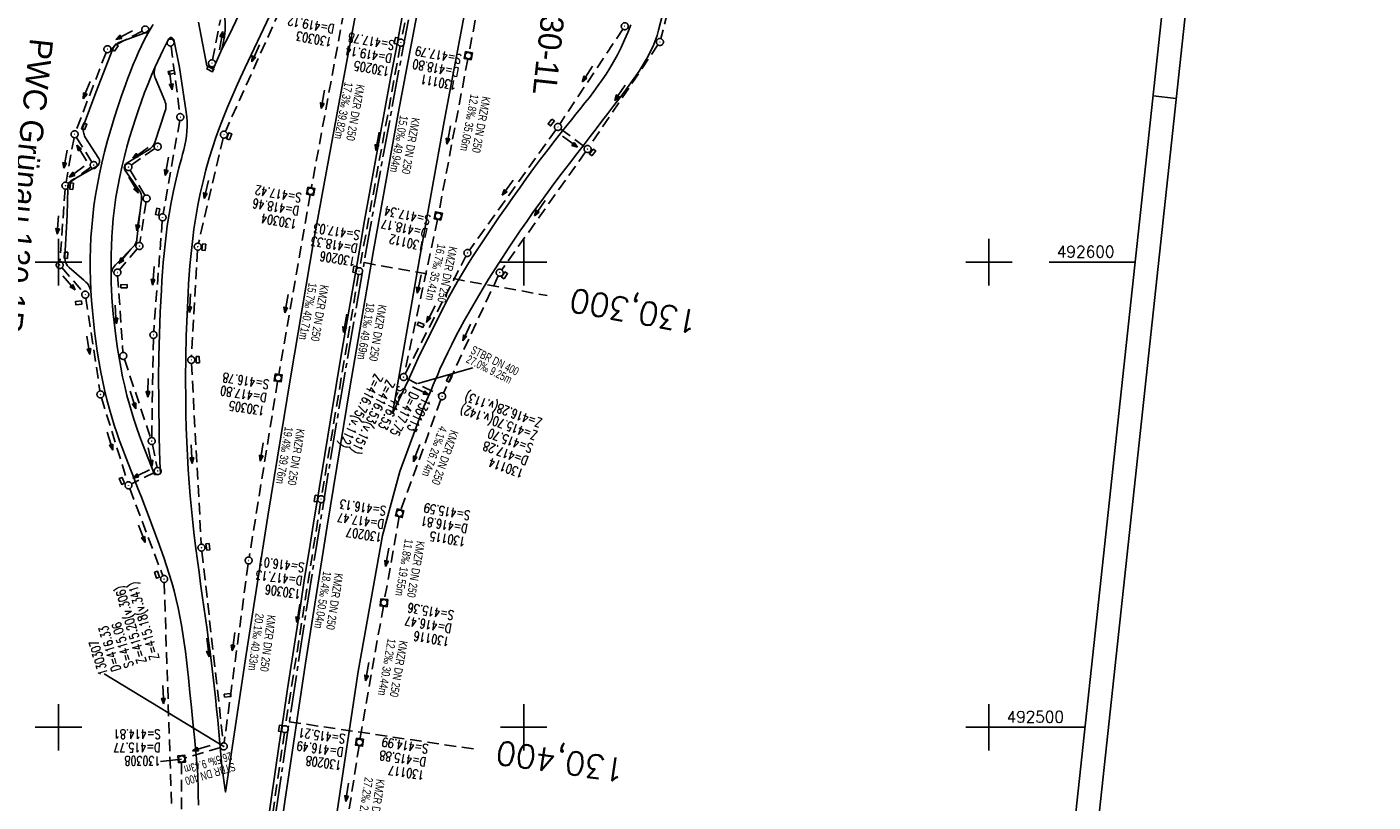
# Model space of a CAD drawing. Extents: x 508746 to 509183, y 491716 to 493060.
# Tile 8 of 10: x 508893 to 509183, y 492484 to 492651. Entities that reach past the tile are written whole.
import ezdxf
from ezdxf.enums import TextEntityAlignment as Align

# ---------------------------------------------------------------- set-up
doc = ezdxf.new("R2010")
doc.units = 0
doc.header["$LTSCALE"] = 10
doc.header["$MEASUREMENT"] = 0
for name, pattern in [('ACHSE', [5.5, 4, -0.5, 0.5, -0.5]), ('LT00', [0]), ('LT17', [0.15, 0.1, -0.05]), ('STRICHLINIE2', [0.375, 0.25, -0.125])]:
    doc.linetypes.add(name, pattern=pattern)
doc.layers.get('0').update_dxf_attribs({"linetype": 'LT00'})
for name, color, linetype in [('-BESCH', 7, 'STRICHLINIE2'), ('-BKAN004', 140, 'LT00'), ('-BSCH003', 5, 'LT00'), ('-BSCH004', 5, 'LT00'), ('-Halt-Pfeil', 4, 'LT00'), ('A-TEXT-KILOMETER', 30, 'LT17'), ('AS-BESCHRIFT', 152, 'Continuous'), ('AX-020', 250, 'ACHSE'), ('RAHMEN', 250, 'Continuous'), ('V_AFBR_BAB', 250, 'LT00'), ('V_BFBR_BAB', 1, 'LT00'), ('V_KA_MULD', 182, 'LT00'), ('V_KA_PRUF', 182, 'LT00'), ('V_LAGEPLAN', 1, 'LT00'), ('V_RASTER', 250, 'LT00'), ('V_SINKK', 182, 'LT00')]:
    doc.layers.add(name, color=color, linetype=linetype)
doc.styles.add('Haltungsbeschriftung', font='ARIAL.TTF', dxfattribs={"width": 0.75})
doc.styles.add('Kilometrierung', font='romans.shx')
doc.styles.add('schachtbeschriftung', font='romans.shx', dxfattribs={"width": 0.75, "height": 0.2})
doc.styles.get("Standard").update_dxf_attribs({"font": 'romans.shx', "width": 0.8})
doc.styles.add('UNIR-O', font='unir_o.shx', dxfattribs={"height": 2.5})

# ---------------------------------------------------------------- blocks, each defined once
blk = doc.blocks.new('SYMB0003')
at = {"color": 0, "linetype": 'ByBlock'}
for p, q in [((-0.015712, 0), (0.010166, 0.012015)), ((0, -0.021257), (-0.015712, 0)), ((0.010166, 0.012015), (0, -0.021257))]:
    blk.add_line(p, q, dxfattribs=at)
for points in [[(-0.031395, 0.499013), (-0.093691, 0.491144), (-0.154509, 0.475528), (-0.21289, 0.452414), (-0.267913, 0.422164), (-0.318712, 0.385257), (-0.364484, 0.342274), (-0.404509, 0.293893), (-0.438154, 0.240877), (-0.464888, 0.184062), (-0.484292, 0.124345), (-0.496058, 0.062667), (-0.5, 0)], [(-0.5, 0), (-0.496058, -0.062667), (-0.484292, -0.124345), (-0.464888, -0.184062), (-0.438154, -0.240877), (-0.404509, -0.293893), (-0.364485, -0.342274), (-0.318712, -0.385257), (-0.267914, -0.422164), (-0.21289, -0.452414), (-0.154509, -0.475529), (-0.093691, -0.491144), (-0.031395, -0.499014), (0.031395, -0.499014)], [(0.5, 0), (0.496057, 0.062667), (0.484292, 0.124345), (0.464888, 0.184062), (0.438153, 0.240877), (0.404509, 0.293893), (0.364484, 0.342274), (0.318712, 0.385257), (0.267913, 0.422164), (0.21289, 0.452414), (0.154509, 0.475528), (0.093691, 0.491144), (0.031395, 0.499013), (-0.031395, 0.499013)], [(0.031395, -0.499014), (0.093691, -0.491144), (0.154509, -0.475529), (0.21289, -0.452414), (0.267914, -0.422164), (0.318712, -0.385257), (0.364485, -0.342274), (0.404509, -0.293893), (0.438154, -0.240877), (0.464889, -0.184062), (0.484292, -0.124345), (0.496058, -0.062667), (0.5, 0)]]:
    blk.add_lwpolyline(points, dxfattribs=at)
blk = doc.blocks.new('SYMB1210')
at = {"color": 0, "linetype": 'ByBlock'}
blk.add_line((0.018815, -0.179014), (0.055623, -0.17119), dxfattribs=at)
for points in [[(-0.2, -0.2), (-0.2, 0.2), (0.2, 0.2), (0.2, -0.2), (-0.2, -0.2)], [(0.018815, 0.179014), (-0.018815, 0.179014), (-0.055623, 0.17119), (-0.09, 0.155885), (-0.120444, 0.133766), (-0.145623, 0.105801), (-0.164438, 0.073213), (-0.176067, 0.037424), (-0.18, 0)], [(-0.18, 0), (-0.176067, -0.037424), (-0.164438, -0.073213), (-0.145623, -0.105801), (-0.120444, -0.133766), (-0.09, -0.155885), (-0.055623, -0.17119), (-0.018815, -0.179014), (0.018815, -0.179014)], [(0.18, 0), (0.176067, 0.037424), (0.164438, 0.073213), (0.145623, 0.105801), (0.120444, 0.133766), (0.09, 0.155885), (0.055623, 0.17119), (0.018815, 0.179014)], [(0.055623, -0.17119), (0.09, -0.155885), (0.120444, -0.133766), (0.145623, -0.105801), (0.164438, -0.073213), (0.176067, -0.037424), (0.18, 0)]]:
    blk.add_lwpolyline(points, dxfattribs=at)
blk = doc.blocks.new('SYMB0652')
at = {"color": 0, "linetype": 'ByBlock'}
blk.add_lwpolyline([(-0.15, -0.075), (0.15, -0.075), (0.15, 0.075), (-0.15, 0.075), (-0.15, -0.075)], dxfattribs=at)
blk = doc.blocks.new('SYMB0070')
at = {"color": 0, "linetype": 'ByBlock'}
for p, q in [((-0.5, 0), (0.2, 0)), ((0.5, 0), (0.2, 0.1)), ((0.2, 0.1), (0.2, 0)), ((0.468, 0), (0.21, 0.086)), ((0.21, 0.086), (0.21, -0.086)), ((0.21, -0.086), (0.468, 0)), ((0.22, -0.072), (0.437, 0)), ((0.23, -0.058), (0.405, 0)), ((0.24, -0.045), (0.374, 0)), ((0.342, 0), (0.25, 0.031)), ((0.25, 0.031), (0.25, -0.031)), ((0.25, -0.031), (0.342, 0)), ((0.26, -0.017), (0.31, 0)), ((0.27, -0.003), (0.279, 0))]:
    blk.add_line(p, q, dxfattribs=at)
for points in [[(0.2, 0), (0.2, -0.1), (0.5, 0)], [(0.437, 0), (0.22, 0.072), (0.22, -0.072)], [(0.405, 0), (0.23, 0.058), (0.23, -0.058)], [(0.374, 0), (0.24, 0.045), (0.24, -0.045)], [(0.31, 0), (0.26, 0.017), (0.26, -0.017)], [(0.279, 0), (0.27, 0.003), (0.27, -0.003)]]:
    blk.add_lwpolyline(points, dxfattribs=at)

msp = doc.modelspace()

# ---------------------------------------------------------------- linework, layer by layer
at = {"layer": '-BESCH'}
for p, q in [((508983.01, 492695.63), (508973.74, 492647.91)), ((508997.42, 492692.49), (508988.25, 492645.11)), ((509035.59, 492671.74), (509029.47, 492648.04)), ((508950.65, 492660.85), (508935.88, 492628.09)), ((508933.14, 492643.48), (508934.81, 492652.11)), ((508961.31, 492653.64), (508954.35, 492615.96)), ((508917.99, 492649.66), (508911.18, 492646.11)), ((509021.32, 492650.09), (509007.77, 492629.68)), ((508924.19, 492646.45), (508926.09, 492631.91)), ((508973.46, 492646.44), (508964.75, 492598.78)), ((509028.86, 492646.7), (509014.16, 492624.94)), ((508910.25, 492645.07), (508903.74, 492628.19)), ((508987.97, 492643.63), (508981.76, 492610.65)), ((508926.06, 492630.43), (508922.51, 492610.37)), ((509007.96, 492628.61), (509013.14, 492624.76)), ((508903.34, 492626.75), (508901.63, 492617.16)), ((508907.17, 492621.5), (508903.86, 492626.85)), ((508935.4, 492626.68), (508930.11, 492604.04)), ((509006.92, 492628.45), (508988.35, 492602.58)), ((508920.71, 492624.41), (508915.66, 492620.87)), ((509013.31, 492623.7), (508995.28, 492598.34)), ((508906.96, 492620.42), (508902.1, 492616.87)), ((508915.42, 492619.79), (508918.57, 492614.33)), ((508901.44, 492615.68), (508900.32, 492600.12)), ((508954.08, 492614.48), (508947.36, 492575.85)), ((508918.83, 492612.94), (508917.51, 492604.2)), ((508922.32, 492608.88), (508920.47, 492585.1)), ((508981.47, 492609.18), (508974.34, 492576.03)), ((508916.91, 492602.88), (508913.15, 492598.35)), ((508929.9, 492602.56), (508928.6, 492579.73)), ((508974.53, 492575.96), (508987.57, 492601.31)), ((508900.75, 492598.81), (508905.28, 492593.57)), ((508912.72, 492597.02), (508913.87, 492580.59)), ((508964.49, 492597.31), (508956.57, 492549.77)), ((508994.53, 492597.05), (508982.78, 492571.84)), ((508905.89, 492592.26), (508908.92, 492572.3)), ((508920.4, 492583.6), (508920.05, 492562.28)), ((508914.16, 492579.13), (508919.8, 492562.24)), ((508928.59, 492578.23), (508930.7, 492539.36)), ((508947.11, 492574.37), (508941, 492536.6)), ((508974.86, 492574.96), (508981.79, 492571.49)), ((508909.25, 492570.84), (508914.83, 492552.74)), ((508982.2, 492570.45), (508973.59, 492546.73)), ((508920.19, 492560.8), (508921.19, 492555.83)), ((508920.67, 492554.77), (508915.72, 492552.35)), ((508915.32, 492551.32), (508922.44, 492532.57)), ((508956.33, 492548.29), (508948.78, 492500.34)), ((508973.21, 492545.29), (508970.09, 492527.51)), ((508930.83, 492537.87), (508935.44, 492496.64)), ((508940.78, 492535.12), (508935.62, 492496.64)), ((508922.73, 492531.12), (508924.32, 492482.98)), ((508969.83, 492526.03), (508964.85, 492497.53)), ((508948.55, 492498.86), (508941.71, 492450.77)), ((508934.8, 492495.68), (508927.2, 492493.4)), ((508964.61, 492496.05), (508961.48, 492475.71)), ((508926.48, 492492.43), (508926.24, 492447.43))]:
    msp.add_line(p, q, dxfattribs=at)
at = {"layer": '-BKAN004'}
msp.add_line((508989.09, 492577.28), (508977.26, 492573.89), dxfattribs=at)
at = {"layer": '-BSCH003'}
for p, q in [((508935.52, 492495.89), (508909.85, 492511.5)), ((508926.48, 492493.18), (508921.9, 492492.65))]:
    msp.add_line(p, q, dxfattribs=at)
at = {"layer": 'A-TEXT-KILOMETER', "ltscale": 2.5}
for p, q in [((508965.68, 492599.89), (508979.53, 492597.4)), ((508984.81, 492596.45), (509005.06, 492592.81)), ((508949.61, 492501.19), (508989.19, 492495.35))]:
    msp.add_line(p, q, dxfattribs=at)
at = {"layer": 'AX-020', "ltscale": 0.2, "flags": 128}
msp.add_lwpolyline([(509061.91, 493015.78), (509059.21, 493006.42), (509054.33, 492989.21), (509049.54, 492971.98), (509044.81, 492954.72), (509040.17, 492937.45), (509035.6, 492920.15), (509031.11, 492902.84), (509026.7, 492885.5), (509022.37, 492868.15), (509018.11, 492850.77), (509013.93, 492833.38), (509009.83, 492815.97), (509005.81, 492798.54), (509001.86, 492781.09), (508997.99, 492763.62), (508994.2, 492746.14), (508990.49, 492728.64), (508986.86, 492711.12), (508983.31, 492693.59), (508979.83, 492676.05), (508976.43, 492658.48), (508973.11, 492640.9), (508969.87, 492623.31), (508966.71, 492605.7), (508963.63, 492588.08), (508960.62, 492570.45), (508957.7, 492552.8), (508954.85, 492535.14), (508952.09, 492517.47), (508949.4, 492499.78), (508946.79, 492482.08), (508944.26, 492464.38), (508941.81, 492446.66), (508939.44, 492428.93), (508937.15, 492411.18), (508934.93, 492393.43), (508932.8, 492375.67), (508930.75, 492357.9), (508928.77, 492340.12), (508926.88, 492322.34), (508925.06, 492304.54), (508923.33, 492286.73), (508921.67, 492268.92), (508920.1, 492251.1), (508918.6, 492233.28), (508917.18, 492215.45), (508915.85, 492197.61), (508914.59, 492179.76), (508913.41, 492161.91), (508912.31, 492144.06), (508911.3, 492126.2), (508910.36, 492108.33), (508909.5, 492090.47), (508908.72, 492072.6), (508908.63, 492070.34), (508907.99, 492053.62), (508907.43, 492036.89), (508906.95, 492020.17), (508906.55, 492003.44), (508906.23, 491986.71), (508905.98, 491969.98), (508905.82, 491953.25), (508905.74, 491936.51), (508905.74, 491919.78), (508905.76, 491916.18)], dxfattribs=at)
at = {"layer": 'RAHMEN'}
msp.add_line((509140.25, 492635.2), (509135.28, 492635.73), dxfattribs=at)
for points in [[(508887.28, 493059.74), (508745.87, 491747.34), (509041.16, 491715.52), (509182.57, 493027.92), (508887.28, 493059.74)], [(508889.57, 493034.35), (508770.66, 491930.74), (509056.01, 491899.99), (509174.92, 493003.6), (508889.57, 493034.35)]]:
    msp.add_lwpolyline(points, dxfattribs=at)
at = {"layer": 'V_AFBR_BAB'}
for points in [[(508946.1, 492668.54), (508936.72, 492648.81), (508935.08, 492645.75), (508933.27, 492641.49), (508931.91, 492642.17), (508930.12, 492651.55)], [(508933.99, 492503.97), (508933.74, 492506.43), (508933.47, 492508.89), (508933.19, 492511.34), (508932.9, 492513.77), (508932.59, 492516.19), (508932.26, 492518.62), (508931.93, 492521.04), (508931.59, 492523.46), (508931.25, 492525.88), (508930.91, 492528.3), (508930.56, 492530.83), (508930.21, 492533.35), (508929.87, 492535.87), (508929.54, 492538.4), (508929.2, 492541.23), (508928.88, 492544.06), (508928.58, 492546.89), (508928.32, 492549.73), (508928.08, 492552.57), (508927.88, 492555.41), (508927.7, 492558.4), (508927.57, 492561.39), (508927.46, 492564.38), (508927.39, 492567.37), (508927.35, 492570.36), (508927.33, 492574.96), (508927.37, 492579.55), (508927.47, 492584.15), (508927.63, 492588.74), (508927.86, 492593.33), (508927.98, 492595.3), (508928.12, 492597.26), (508928.27, 492599.23), (508928.45, 492601.19), (508928.65, 492603.15), (508928.87, 492605.11), (508929.13, 492607.06), (508929.52, 492609.64), (508929.98, 492612.21), (508930.49, 492614.77), (508931.07, 492617.31), (508931.71, 492619.84), (508932.42, 492622.34), (508933.11, 492624.57), (508933.85, 492626.77), (508934.64, 492628.96), (508935.47, 492631.14), (508936.33, 492633.3), (508937.24, 492635.44), (508938.17, 492637.58), (508939.13, 492639.7), (508940.11, 492641.81), (508950.56, 492663.99)], [(508978.54, 492568.97), (508980.09, 492572.48), (508980.56, 492573.61), (508981.03, 492574.73), (508981.51, 492575.86), (508982, 492576.98), (508982.82, 492578.77), (508983.67, 492580.55), (508984.54, 492582.32), (508985.44, 492584.07), (508986.37, 492585.81), (508987.31, 492587.54), (508988.27, 492589.26), (508990.33, 492592.82), (508992.45, 492596.33), (508994.63, 492599.8), (508996.87, 492603.24), (508999.16, 492606.64), (509000.64, 492608.76), (509002.14, 492610.87), (509003.65, 492612.96), (509005.18, 492615.04), (509006.72, 492617.12), (509008.27, 492619.18), (509009.83, 492621.23), (509011.4, 492623.27), (509012.97, 492625.31), (509014.26, 492626.97), (509015.55, 492628.63), (509016.83, 492630.29), (509018.12, 492631.96), (509019.4, 492633.64), (509020.68, 492635.33), (509021.95, 492637.04), (509022.69, 492638.04), (509023.41, 492639.04), (509024.12, 492640.06), (509024.82, 492641.08), (509025.49, 492642.12), (509026.13, 492643.17), (509026.73, 492644.24), (509027.29, 492645.33), (509027.81, 492646.43), (509028.27, 492647.56), (509028.67, 492648.71), (509029, 492649.88), (509032.39, 492663.09)], [(508920.33, 492651.09), (508919.97, 492650.49), (508919.22, 492649.18), (508918.51, 492647.85), (508917.84, 492646.5), (508917.2, 492645.13), (508916.6, 492643.75), (508916.02, 492642.36), (508915.46, 492640.95), (508914.92, 492639.54), (508914.4, 492638.12), (508913.55, 492635.74), (508912.74, 492633.35), (508911.96, 492630.95), (508911.23, 492628.54), (508910.54, 492626.12), (508909.89, 492623.69), (508909.3, 492621.24), (508908.81, 492618.97), (508908.36, 492616.68), (508907.97, 492614.39), (508907.63, 492612.08), (508907.36, 492609.77), (508907.14, 492607.52), (508906.99, 492605.26), (508906.88, 492602.99), (508906.83, 492600.73), (508906.83, 492598.46), (508906.88, 492596.2), (508906.98, 492593.93), (508907.11, 492591.74), (508907.29, 492589.55), (508907.5, 492587.36), (508907.75, 492585.17), (508908.04, 492582.99), (508908.34, 492580.88), (508908.68, 492578.78), (508909.05, 492576.68), (508909.46, 492574.6), (508909.91, 492572.52), (508910.41, 492570.45), (508910.96, 492568.4), (508911.46, 492566.68), (508911.99, 492564.98), (508912.56, 492563.28), (508913.15, 492561.6), (508913.76, 492559.92), (508914.39, 492558.24), (508915.03, 492556.57), (508915.67, 492554.91), (508916.33, 492553.24), (508917.07, 492551.34), (508917.82, 492549.45), (508918.56, 492547.55), (508919.3, 492545.65), (508920.02, 492543.74), (508920.74, 492541.83), (508921.39, 492540.07), (508922.03, 492538.3), (508922.65, 492536.52), (508923.25, 492534.73), (508923.82, 492532.94), (508924.35, 492531.14), (508924.85, 492529.33), (508925.31, 492527.5), (508925.73, 492525.66), (508926.1, 492523.8), (508926.44, 492521.94), (508926.75, 492520.06), (508927.02, 492518.19), (508927.28, 492516.3), (508927.51, 492514.42), (508927.73, 492512.53), (508927.94, 492510.64), (508928.27, 492507.45), (508928.6, 492504.27), (508928.91, 492501.08), (508929.21, 492497.9), (508929.51, 492494.71), (508929.8, 492491.52)], [(508977.62, 492580.03), (508982.82, 492590.39), (508983.76, 492592.23), (508984.75, 492594.04), (508985.77, 492595.84), (508986.82, 492597.62), (508987.9, 492599.38), (508989, 492601.13), (508990.12, 492602.86), (508991.27, 492604.59), (508992.42, 492606.3), (508993.59, 492608.01), (508994.76, 492609.71), (508996.22, 492611.81), (508997.68, 492613.89), (508999.15, 492615.97), (509000.63, 492618.03), (509002.13, 492620.09), (509003.64, 492622.13), (509005.18, 492624.17), (509006.73, 492626.18), (509008.31, 492628.19), (509009.28, 492629.39), (509010.26, 492630.59), (509011.23, 492631.8), (509012.2, 492633), (509013.16, 492634.21), (509014.12, 492635.42), (509015.05, 492636.65), (509015.96, 492637.89), (509016.85, 492639.15), (509017.7, 492640.42), (509018.52, 492641.72), (509019.31, 492643.04), (509020.15, 492644.58), (509020.94, 492646.15), (509021.67, 492647.76), (509022.36, 492649.38), (509023, 492651.03)], [(508920.65, 492554.33), (508919.99, 492555.98), (508919.34, 492557.64), (508918.7, 492559.3), (508918.07, 492560.96), (508917.45, 492562.63), (508916.86, 492564.3), (508916.3, 492565.99), (508915.76, 492567.68), (508915.26, 492569.38), (508914.73, 492571.36), (508914.24, 492573.36), (508913.8, 492575.37), (508913.4, 492577.39), (508913.04, 492579.42), (508912.71, 492581.46), (508912.4, 492583.5), (508912.16, 492585.28), (508911.94, 492587.06), (508911.75, 492588.84), (508911.59, 492590.62), (508911.46, 492592.4), (508911.38, 492594.19), (508911.35, 492595.31), (508911.33, 492596.43), (508911.32, 492597.56), (508911.32, 492599.53), (508911.35, 492601.51), (508911.4, 492603.48), (508911.49, 492605.46), (508911.62, 492607.43), (508911.79, 492609.39), (508912.05, 492611.67), (508912.36, 492613.93), (508912.74, 492616.19), (508913.18, 492618.44), (508913.67, 492620.67), (508914.17, 492622.72), (508914.71, 492624.76), (508915.29, 492626.79), (508915.9, 492628.81), (508916.54, 492630.82), (508917.17, 492632.71), (508917.83, 492634.6), (508918.52, 492636.47), (508919.25, 492638.32), (508920, 492640.16), (508920.8, 492641.99), (508921.36, 492643.2), (508921.93, 492644.41), (508922.52, 492645.61), (508923.11, 492646.81), (508923.71, 492648.01)], [(508924.77, 492647.86), (508926.01, 492641.84), (508927.47, 492632.24), (508927.59, 492631.23), (508927.65, 492630.21), (508927.65, 492629.19), (508927.6, 492628.17), (508927.49, 492627.15), (508927.35, 492626.14), (508927.16, 492625.15), (508926.94, 492624.16), (508926.69, 492623.19), (508926.43, 492622.21), (508926.17, 492621.24), (508925.9, 492620.27), (508925.27, 492617.8), (508924.71, 492615.31), (508924.2, 492612.81), (508923.76, 492610.3), (508923.38, 492607.78), (508923.13, 492605.81), (508922.9, 492603.84), (508922.71, 492601.87), (508922.53, 492599.89), (508922.38, 492597.92), (508922.25, 492595.94), (508922.13, 492593.96), (508921.89, 492589.23), (508921.71, 492584.5), (508921.59, 492579.77), (508921.53, 492575.04), (508921.54, 492570.31), (508921.57, 492567.67), (508921.62, 492565.03), (508921.68, 492562.39), (508921.75, 492559.75), (508921.82, 492557.11), (508921.9, 492554.47)], [(508923.71, 492648.01), (508923.88, 492648.15), (508924.05, 492648.25), (508924.21, 492648.29), (508924.36, 492648.26), (508924.5, 492648.16), (508924.64, 492648.02), (508924.77, 492647.86)], [(508921.9, 492554.47), (508921.29, 492554.32), (508920.65, 492554.33)], [(508935.13, 492491.65), (508934.91, 492494.12), (508934.69, 492496.58), (508934.46, 492499.04), (508934.23, 492501.51), (508933.99, 492503.97)]]:
    msp.add_lwpolyline(points, dxfattribs=at)
at = {"layer": 'V_BFBR_BAB'}
for points in [[(509045.18, 492893.25), (509045.4, 492906.73), (509045.54, 492912.32), (509040.56, 492893.14), (509033.28, 492864.08), (509026.19, 492834.95), (509019.39, 492805.8), (509012.69, 492776.69), (509006.3, 492747.46), (509006.22, 492747.03), (509006.03, 492746.13), (509000.17, 492718.26), (508994.16, 492688.94), (508988.4, 492659.54), (508982.89, 492630.2), (508977.57, 492600.74), (508971.81, 492567.46), (508975.14, 492574.52), (508977.62, 492580.03)], [(508989.86, 492786.46), (508992.1, 492790), (508990.36, 492781.77), (508983.89, 492752.49), (508977.68, 492723.01), (508971.62, 492693.51), (508965.84, 492663.99), (508960.3, 492634.4), (508954.92, 492604.76), (508949.85, 492575.1), (508944.99, 492545.42), (508940.31, 492515.67), (508935.88, 492486.06), (508935.13, 492491.65)], [(508930.85, 492673.02), (508932.3, 492672.47), (508935.29, 492656.68), (508935.76, 492652.35), (508935.83, 492651.55), (508935.85, 492650.75), (508935.84, 492649.94), (508935.77, 492649.14), (508935.68, 492648.46), (508935.56, 492647.78), (508935.41, 492647.1), (508935.25, 492646.43), (508935.08, 492645.75)]]:
    msp.add_lwpolyline(points, dxfattribs=at)
at = {"layer": 'V_BFBR_BAB', "color": 0}
for points in [[(508944.43, 492454.35), (508948.65, 492484.04), (508953.12, 492513.78), (508957.74, 492543.27), (508962.61, 492572.99), (508967.72, 492602.51), (508973.04, 492631.95), (508978.63, 492661.45), (508984.38, 492690.87), (508990.35, 492720.21), (508996.54, 492749.59), (509002.97, 492778.87), (509009.65, 492808.16), (509016.5, 492837.33), (509023.59, 492866.41)], [(508974.25, 492654.71), (508972.86, 492647.3), (508971.47, 492639.88), (508970.09, 492632.46), (508969.01, 492626.58), (508967.93, 492620.7), (508966.87, 492614.81), (508965.81, 492608.92), (508964.76, 492603.03), (508963.46, 492595.64), (508962.18, 492588.25), (508960.92, 492580.85), (508959.67, 492573.45), (508958.44, 492566.06), (508957.22, 492558.67), (508956.01, 492551.28), (508954.81, 492543.88), (508953.86, 492537.95), (508952.92, 492532.03), (508951.99, 492526.09), (508951.06, 492520.16), (508950.15, 492514.23), (508949.25, 492508.28), (508948.35, 492502.33), (508947.47, 492496.37), (508946.59, 492490.42), (508945.72, 492484.46), (508944.86, 492478.54)], [(508978.54, 492568.97), (508973.38, 492554.97), (508969.65, 492541.25), (508964.45, 492512.02), (508959.99, 492482.38), (508955.81, 492452.73), (508951.74, 492423.15), (508949.89, 492408.28)], [(508929.8, 492491.52), (508929.84, 492491.13), (508929.87, 492490.74), (508929.93, 492489.74), (508929.98, 492488.73), (508930.01, 492487.73), (508930.03, 492486.73), (508930.05, 492485.73), (508930.09, 492483.29)]]:
    msp.add_lwpolyline(points, dxfattribs=at)
at = {"layer": 'V_LAGEPLAN'}
for points in [[(508919.97, 492650.49), (508919.77, 492650.25), (508919.57, 492650.01), (508919.34, 492649.79), (508919.07, 492649.56), (508918.77, 492649.37), (508918.45, 492649.23), (508913.31, 492647.35), (508912.95, 492647.18), (508912.63, 492646.97), (508912.32, 492646.71), (508912.07, 492646.45), (508911.85, 492646.16), (508911.69, 492645.85), (508908.02, 492636.48), (508905.32, 492629.18), (508905.26, 492628.88), (508905.26, 492628.58), (508905.3, 492628.27), (508905.37, 492627.96), (508905.45, 492627.65), (508905.51, 492627.4), (508905.58, 492627.15), (508905.69, 492626.93), (508908.7, 492622.24), (508908.8, 492621.98), (508908.83, 492621.7), (508908.8, 492621.41), (508908.71, 492621.12), (508908.57, 492620.87), (508908.37, 492620.69), (508904.06, 492618.25), (508903.71, 492618.07), (508903.35, 492617.88), (508902.99, 492617.68), (508902.66, 492617.45), (508902.38, 492617.19), (508902.17, 492616.88), (508902.08, 492616.64), (508902.02, 492616.39), (508901.99, 492616.12), (508901.98, 492615.86), (508901.89, 492610.07), (508901.39, 492601.18), (508901.39, 492600.79), (508901.43, 492600.39), (508901.52, 492600.01), (508901.71, 492599.58), (508901.97, 492599.19), (508902.29, 492598.86), (508905.43, 492596.09), (508905.67, 492595.88), (508905.91, 492595.67), (508906.14, 492595.45), (508906.35, 492595.21), (508906.54, 492594.92), (508906.7, 492594.6), (508906.85, 492594.27), (508906.98, 492593.93)], [(508920.8, 492641.99), (508920.7, 492641.61), (508920.62, 492641.22), (508920.57, 492640.84), (508920.57, 492640.46), (508920.62, 492640.12), (508920.71, 492639.78), (508920.83, 492639.45), (508920.97, 492639.12), (508922.86, 492634.68), (508922.97, 492634.36), (508923.05, 492634.02), (508923.09, 492633.68), (508923.09, 492633.28), (508923.05, 492632.89), (508922.95, 492632.51), (508920.68, 492625.69), (508920.56, 492625.4), (508920.4, 492625.13), (508920.22, 492624.88), (508920.01, 492624.63), (508919.77, 492624.4), (508919.5, 492624.21), (508914.57, 492621.22), (508914.38, 492621.05), (508914.24, 492620.83), (508914.16, 492620.57), (508914.14, 492620.27), (508914.19, 492619.98), (508914.32, 492619.72), (508917.06, 492615.84), (508917.27, 492615.55), (508917.47, 492615.26), (508917.64, 492614.95), (508917.77, 492614.62), (508917.85, 492614.29), (508917.87, 492613.95), (508917.86, 492613.6), (508917.83, 492613.25), (508917.79, 492612.91), (508917.33, 492609.24), (508916.87, 492604.95), (508916.81, 492604.62), (508916.7, 492604.3), (508916.56, 492604), (508916.31, 492603.59), (508916.01, 492603.22), (508912.56, 492599.7), (508912.28, 492599.41), (508912.02, 492599.1), (508911.79, 492598.77), (508911.65, 492598.48), (508911.52, 492598.18), (508911.42, 492597.87), (508911.32, 492597.56)]]:
    msp.add_lwpolyline(points, dxfattribs=at)
at = {"layer": 'V_RASTER'}
for p, q in [((508900, 492595), (508900, 492605)), ((509000, 492605), (509000, 492595)), ((509100, 492595), (509100, 492605)), ((508905, 492600), (508895, 492600)), ((509005, 492600), (508995, 492600)), ((509105, 492600), (509095, 492600)), ((509131.43, 492600), (509112.93, 492600)), ((508900, 492495), (508900, 492505)), ((509000, 492505), (509000, 492495)), ((509100, 492495), (509100, 492505)), ((508895, 492500), (508905, 492500)), ((508995, 492500), (509005, 492500)), ((509095, 492500), (509120.66, 492500))]:
    msp.add_line(p, q, dxfattribs=at)

# ---------------------------------------------------------------- block references
at = {"layer": '-Halt-Pfeil', "yscale": 4.000000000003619, "zscale": 4}
for p, xscale, rotation in [((508914.12, 492648.77), 4.00000000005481, 207.5355261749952), ((508934.96, 492647.61), 4.000000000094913, 79.08870617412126), ((508942.36, 492644.88), 4.000000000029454, 245.7250061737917), ((508924.15, 492639.05), 4.000000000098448, 277.4556861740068), ((509013.71, 492640.44), 4.000000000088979, 236.4219261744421), ((508906.06, 492636.99), 3.999999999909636, 248.8988561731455), ((509020.68, 492636.38), 4.000000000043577, 235.9652261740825), ((508956.85, 492634.98), 3.999999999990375, 259.5307361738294), ((508983.88, 492627.33), 3.99999999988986, 259.3483461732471), ((508968.58, 492625.97), 3.999999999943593, 260.540326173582), ((509009.96, 492625.88), 3.999999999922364, 323.392746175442), ((508901.5, 492622.13), 4.000000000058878, 259.9094561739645), ((508904.98, 492623.46), 3.999999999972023, 121.850316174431), ((508917.61, 492623.46), 4.000000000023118, 214.9947861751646), ((508903.94, 492619.45), 4.000000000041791, 216.1762261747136), ((508923.3, 492620.57), 4.000000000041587, 259.9655261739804), ((508916.13, 492616.56), 4.000000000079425, 299.9998161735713), ((508931.78, 492615.59), 4.000000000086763, 256.845886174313), ((508996.57, 492615.98), 4.000000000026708, 233.8503161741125), ((509003.48, 492611.6), 4.000000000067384, 234.5817161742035), ((508899.88, 492607.97), 4.000000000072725, 265.8545361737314), ((508917.18, 492608.72), 4.000000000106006, 261.3631961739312), ((508914.26, 492601.25), 3.999999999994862, 230.278576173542), ((508902.26, 492595.53), 3.999999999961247, 310.8586561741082), ((508920.4, 492597.07), 3.999999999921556, 265.5675861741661), ((508977.54, 492595.31), 3.999999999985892, 257.8770061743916), ((508928.25, 492591.2), 3.99999999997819, 266.7331561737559), ((508949, 492591.05), 3.999999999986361, 260.1232461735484), ((508912.3, 492588.74), 3.999999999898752, 274.0031461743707), ((508961.62, 492586.83), 3.999999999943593, 260.540326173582), ((508980.04, 492588.83), 4.000000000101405, 242.8503161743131), ((508987.74, 492584.87), 3.999999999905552, 245.0172561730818), ((508906.42, 492582.13), 4.000000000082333, 278.6422961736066), ((508919.23, 492572.96), 4.000000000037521, 269.0577261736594), ((508977.88, 492572.33), 4.000000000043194, 333.4276961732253), ((508916.03, 492570.37), 4.000000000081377, 288.4835461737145), ((508911.09, 492561.5), 3.999999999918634, 287.1136561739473), ((508919.71, 492558.12), 3.99999999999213, 281.4315161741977), ((508928.65, 492558.74), 3.999999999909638, 273.1016461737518), ((508943.7, 492559.21), 4.000000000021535, 260.8099561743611), ((508976.96, 492558.93), 3.999999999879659, 250.0541061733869), ((508917.76, 492554.46), 4.000000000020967, 206.0484561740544), ((508917.94, 492541.59), 3.999999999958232, 290.8141761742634), ((508970.67, 492536.57), 4.000000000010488, 260.0497361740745), ((508951.57, 492524.47), 3.999999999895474, 261.0444961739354), ((508932.14, 492517.14), 4.000000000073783, 276.3817761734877), ((508937.63, 492518.43), 4.00000000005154, 262.3674461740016), ((508966.36, 492511.95), 4.000000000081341, 260.0883461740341), ((508922.53, 492507.02), 3.999999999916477, 271.8849661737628), ((508930.72, 492495.5), 4.000000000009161, 196.684316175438), ((508962.06, 492486.03), 4.000000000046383, 261.2615661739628)]:
    msp.add_blockref('SYMB0070', p, dxfattribs=dict(at, xscale=xscale, rotation=rotation))
at = {"layer": 'V_KA_MULD', "yscale": 3.79999999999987, "zscale": 3.8}
for p, xscale, rotation in [((508988.1, 492644.37), 3.799999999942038, 78.90040200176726), ((508954.21, 492615.22), 3.799999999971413, 349.4150174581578), ((508981.62, 492609.92), 3.800000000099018, 78.71370805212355), ((508947.23, 492575.11), 3.800000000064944, 261.2377837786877), ((508973.34, 492546.02), 3.799999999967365, 165.6306518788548), ((508969.96, 492526.77), 3.799999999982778, 173.4088999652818), ((508964.72, 492496.79), 3.800000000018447, 171.4389817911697), ((508926.48, 492493.18), 3.800000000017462, 4.717734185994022)]:
    msp.add_blockref('SYMB1210', p, dxfattribs=dict(at, xscale=xscale, rotation=rotation))
at = {"layer": 'V_KA_PRUF', "xscale": 1.499999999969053, "yscale": 1.499999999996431, "zscale": 1.5, "rotation": 263.8503161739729}
for p in [(508918.65, 492650.01), (509021.73, 492650.71), (508910.52, 492645.77), (508924.09, 492647.2), (508973.6, 492647.18), (509029.28, 492647.32), (508933, 492642.75), (508926.19, 492631.17), (509007.36, 492629.06), (508903.47, 492627.49), (508921.33, 492624.84), (508935.57, 492627.41), (509013.74, 492624.31), (508907.57, 492620.86), (508915.04, 492620.44), (508901.5, 492616.43), (508918.94, 492613.68), (508922.38, 492609.63), (508917.39, 492603.46), (508929.94, 492603.31), (508987.91, 492601.97), (508900.26, 492599.38), (508912.67, 492597.77), (508964.62, 492598.05), (508994.84, 492597.73), (508905.77, 492593), (508920.42, 492584.35), (508913.92, 492579.84), (508928.55, 492578.98), (508974.19, 492575.29), (508909.03, 492571.56), (508982.46, 492571.16), (508920.04, 492561.53), (508921.34, 492555.1), (508915.05, 492552.02), (508956.45, 492549.03), (508930.74, 492538.61), (508940.88, 492535.86), (508922.71, 492531.87), (508948.66, 492499.6), (508935.52, 492495.89)]:
    msp.add_blockref('SYMB0003', p, dxfattribs=at)
at = {"layer": 'V_SINKK', "yscale": 4.499999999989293, "zscale": 4.5}
for p, xscale, rotation in [((508912.17, 492646.12), 4.499999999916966, 53.77009301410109), ((508972.65, 492647.58), 4.499999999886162, 79.24950685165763), ((508924.31, 492640.79), 4.499999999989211, 192.4342205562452), ((508932.66, 492641.52), 4.499999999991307, 153.1108576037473), ((508905.53, 492629.15), 4.500000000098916, 70.42736559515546), ((509005.91, 492630.02), 4.500000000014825, 232.3330723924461), ((508936.69, 492627.05), 4.500000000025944, 70.59114329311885), ((509014.81, 492623.57), 4.500000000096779, 52.05865574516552), ((508902.82, 492616.33), 4.49999999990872, 263.8503161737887), ((508921.31, 492610.84), 4.500000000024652, 77.56584893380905), ((508931.24, 492603.22), 4.49999999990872, 263.8503161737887), ((508901.61, 492601.48), 4.500000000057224, 87.18656422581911), ((508963.73, 492598.44), 4.50000000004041, 80.01800580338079), ((508995.89, 492597.14), 4.499999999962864, 57.39436969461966), ((508914.08, 492594.8), 4.499999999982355, 1.810862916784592), ((508904.34, 492591.25), 4.500000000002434, 185.8702373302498), ((508977.85, 492586.54), 4.499999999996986, 155.9665536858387), ((508929.94, 492579.03), 4.500000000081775, 90.22495357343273), ((508983.97, 492574.95), 4.500000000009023, 64.51737473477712), ((508913.64, 492552.96), 4.500000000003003, 113.0906832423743), ((508955.43, 492549.16), 4.499999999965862, 260.9158474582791), ((508932.13, 492538.79), 4.499999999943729, 279.0338390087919), ((508921.19, 492532.8), 4.500000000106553, 288.4176332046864), ((508936.35, 492506.85), 4.500000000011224, 6.02445596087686), ((508947.74, 492499.76), 4.500000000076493, 81.07161730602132)]:
    msp.add_blockref('SYMB0652', p, dxfattribs=dict(at, xscale=xscale, rotation=rotation))

# ---------------------------------------------------------------- texts
at = {"layer": '-BKAN004', "style": 'Haltungsbeschriftung'}
for s, rotation, width, p in [('17.3‰ 39.82m', 259.5307, 0.75, (508961.54, 492638.79)), ('KMZR DN 250', 259.5307, 0.75, (508964.06, 492638.33)), ('12.8‰ 35.06m', 259.3483, 0.75, (508988.6, 492636.21)), ('KMZR DN 250', 259.3483, 0.75, (508991.12, 492635.73)), ('15.0‰ 49.94m', 259.6431, 0.75, (508973.43, 492631.63)), ('KMZR DN 250', 259.6431, 0.75, (508975.95, 492631.17)), ('16.7‰ 35.41m', 257.877, 0.75, (508981.5, 492604.03)), ('KMZR DN 250', 257.877, 0.75, (508984, 492603.49)), ('15.7‰ 40.71m', 260.1232, 0.75, (508953.81, 492595.66)), ('KMZR DN 250', 260.1232, 0.75, (508956.33, 492595.22)), ('18.1‰ 49.69m', 260.5403, 0.75, (508966.24, 492591.39)), ('KMZR DN 250', 260.5403, 0.75, (508968.77, 492590.97)), ('27.0‰ 9.25m', 333.4277, 0.7, (508987.46, 492578.52)), ('STBR DN 400', 333.4277, 0.7, (508988.41, 492580.51)), ('19.4‰ 39.76m', 260.81, 0.75, (508948.68, 492564.69)), ('KMZR DN 250', 260.81, 0.75, (508951.2, 492564.28)), ('4.1‰ 26.74m', 250.0541, 0.75, (508981.93, 492564.92)), ('KMZR DN 250', 250.0541, 0.75, (508984.34, 492564.05)), ('11.8‰ 19.55m', 260.0497, 0.75, (508974.49, 492540.58)), ('KMZR DN 250', 260.0497, 0.75, (508977.01, 492540.14)), ('18.4‰ 50.04m', 261.0445, 0.75, (508956.91, 492533.63)), ('KMZR DN 250', 261.0445, 0.75, (508959.43, 492533.23)), ('20.1‰ 40.33m', 262.3674, 0.75, (508942.4, 492524.58)), ('KMZR DN 250', 262.3674, 0.75, (508944.94, 492524.24)), ('12.2‰ 30.44m', 260.0883, 0.75, (508970.78, 492519.19)), ('KMZR DN 250', 260.0883, 0.75, (508973.3, 492518.75)), ('26.5‰ 9.43m', 196.6843, 0.7, (508936.96, 492494.71)), ('STBR DN 400', 196.6843, 0.7, (508937.72, 492492.45)), ('27.2‰ 22.08m', 261.2616, 0.75, (508965.86, 492489.34)), ('KMZR DN 250', 261.2616, 0.75, (508968.39, 492488.95))]:
    msp.add_text(s, height=1.8, rotation=rotation, dxfattribs=dict(at, width=width)).set_placement(p)
at = {"layer": '-BSCH004', "style": 'schachtbeschriftung', "width": 0.75}
for s, rotation, p in [('D=419.12', 169.5307, (508959.44, 492651.06)), ('130303', 169.5307, (508958.92, 492648.23)), ('S=417.78', 169.6431, (508972.35, 492647.56)), ('D=419.14', 169.6431, (508971.83, 492644.73)), ('S=417.79', 169.3483, (508986.76, 492644.58)), ('130205', 169.6431, (508971.31, 492641.9)), ('D=418.80', 169.3483, (508986.23, 492641.75)), ('130111', 169.3483, (508985.7, 492638.92)), ('S=417.42', 170.1232, (508952.36, 492614.78)), ('D=418.46', 170.1232, (508951.87, 492611.95)), ('S=417.34', 167.877, (508980.11, 492609.98)), ('130304', 170.1232, (508951.37, 492609.11)), ('D=418.17', 167.877, (508979.51, 492607.17)), ('S=417.03', 170.5403, (508964.91, 492606.73)), ('130112', 167.877, (508978.9, 492604.35)), ('D=418.33', 170.5403, (508964.43, 492603.89)), ('130206', 170.5403, (508963.96, 492601.05)), ('S=416.78', 170.81, (508945.38, 492574.65)), ('Z=416.75(v.112)', 243.4277, (508968.01, 492576.16)), ('Z=416.53(v.151)', 243.4277, (508970.58, 492574.87)), ('D=417.80', 170.81, (508944.92, 492571.81)), ('S=416.53', 243.4277, (508973.16, 492573.58)), ('D=417.75', 243.4277, (508975.73, 492572.29)), ('130113', 243.4277, (508978.31, 492571)), ('Z=416.28(v.113)', 160.0541, (509004.13, 492566.24)), ('130305', 170.81, (508944.46, 492568.96)), ('Z=415.70(v.142)', 160.0541, (509003.14, 492563.53)), ('S=415.70', 160.0541, (509002.16, 492560.83)), ('D=417.28', 160.0541, (509001.18, 492558.12)), ('130114', 160.0541, (509000.2, 492555.41)), ('S=416.13', 171.0445, (508970.56, 492547.47)), ('S=415.59', 170.0497, (508988.62, 492546.49)), ('D=417.47', 171.0445, (508970.11, 492544.62)), ('D=416.81', 170.0497, (508988.12, 492543.65)), ('130207', 171.0445, (508969.66, 492541.78)), ('130115', 170.0497, (508987.62, 492540.82)), ('S=416.01', 172.3674, (508952.95, 492535.32)), ('D=417.13', 172.3674, (508952.57, 492532.46)), ('130306', 172.3674, (508952.18, 492529.61)), ('Z=415.20(v.306)', 106.6843, (508918.95, 492514.02)), ('Z=415.18(v.341)', 106.6843, (508921.71, 492514.84)), ('S=415.36', 170.0883, (508985.13, 492525.03)), ('D=416.47', 170.0883, (508984.63, 492522.19)), ('D=416.33', 106.6843, (508913.43, 492512.36)), ('S=415.06', 106.6843, (508916.19, 492513.19)), ('130116', 170.0883, (508984.14, 492519.35)), ('130307', 106.6843, (508910.67, 492511.54)), ('S=414.81', 179.6935, (508921.96, 492499.51)), ('S=415.21', 171.9021, (508961.76, 492498.47)), ('D=415.77', 179.6935, (508921.94, 492496.63)), ('D=416.49', 171.9021, (508961.35, 492495.62)), ('S=414.99', 171.2616, (508979.61, 492496.33)), ('130308', 179.6935, (508921.92, 492493.75)), ('130208', 171.9021, (508960.95, 492492.77)), ('D=415.88', 171.2616, (508979.17, 492493.49)), ('130117', 171.2616, (508978.73, 492490.64))]:
    msp.add_text(s, height=2, rotation=rotation, dxfattribs=at).set_placement(p)
at = {"layer": 'A-TEXT-KILOMETER', "style": 'Kilometrierung'}
for s, rotation, p in [('130,300', 169.8503, (509009.99, 492591.93)), ('130,400', 171.8503, (508994.13, 492494.63))]:
    msp.add_text(s, height=5, rotation=rotation, dxfattribs=at).set_placement(p, align=Align.MIDDLE_RIGHT)
at = {"layer": 'AS-BESCHRIFT', "style": 'UNIR-O'}
for s, p in [('PWC  Grünau 130-1L', (509008.82, 492700.14)), ('PWC Grünau 130-1R', (508893.92, 492648.26))]:
    msp.add_text(s, height=5, rotation=263.8503, dxfattribs=at).set_placement(p)
at = {"layer": 'V_RASTER'}
for s, width, p in [(' 492600', 0.965, (509112.93, 492601)), (' 492500', 0.958, (509102.16, 492501))]:
    msp.add_text(s, height=2.5, rotation=359.9993, dxfattribs=dict(at, width=width)).set_placement(p)

doc.saveas('drawing.dxf')
